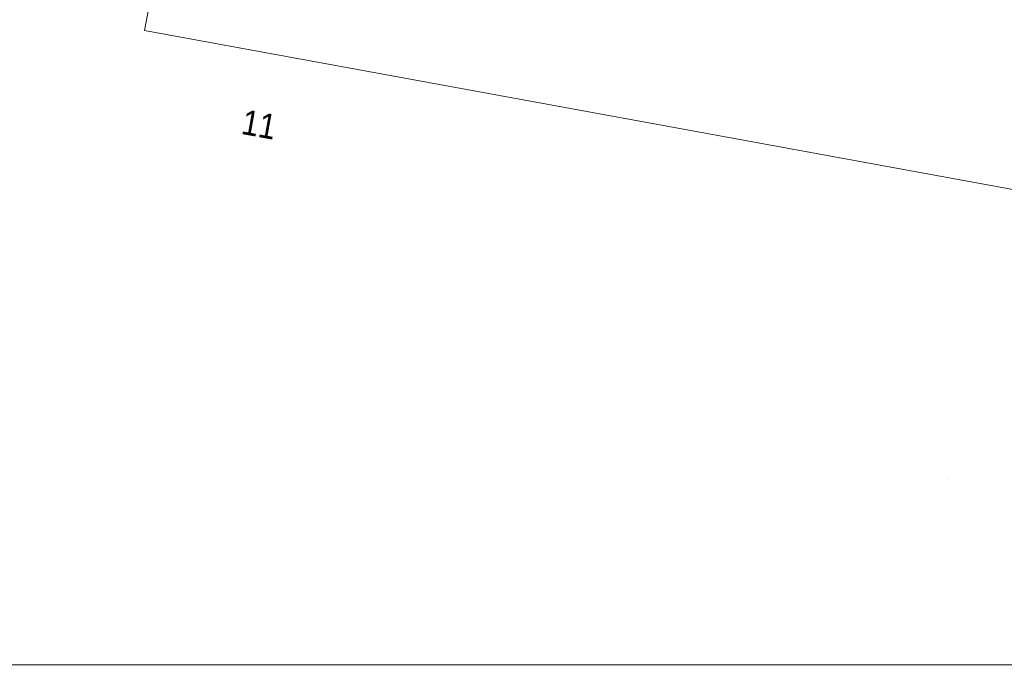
# Model space of a CAD drawing. Header units: millimetres. Extents: x -446952 to 537903, y -185749 to 168493.
# Tile 10 of 155: x -229947 to -150984, y -185749 to -134089. Entities that reach past the tile are written whole.
import ezdxf
from ezdxf.xclip import XClip

# ---------------------------------------------------------------- set-up
doc = ezdxf.new("R2010")
doc.units = ezdxf.units.MM
doc.header["$MEASUREMENT"] = 0
doc.header["$XCLIPFRAME"] = 0
doc.linetypes.add('Wipeout_Contour', pattern=[1000, 0, -1000])
for name, color, linetype in [('02 AF-17-0322 ZAE POMME- CHANTIER-2018-09-26_2_2D - Dessins placés - Géomètre.2D', 7, 'Continuous'), ('02 AF-17-0322 ZAE POMME- CHANTIER-2018-09-26_2_X-PAP-PL_PT_1_TN décapé', 7, 'Continuous'), ('02 AF-17-0322 ZAE POMME- CHANTIER-2018-09-26_2_X-PTS TOPO-TOPOPOINT', 7, 'Continuous'), ('02 AF-17-0322 ZAE POMME- CHANTIER-2018-09-26_2_Y - FDP TOPO-FOND _DE_PLAN', 7, 'Continuous'), ('02 AF-17-0322 ZAE POMME- CHANTIER-2018-09-26_2_Y - FDP TOPO-LIMITES_97191', 7, 'Continuous'), ('2D - Dessins placés - Géomètre.2D', 7, 'Continuous')]:
    doc.layers.add(name, color=color, linetype=linetype)
doc.styles.add('STYLE_GENERE_4', font='txt')

# ---------------------------------------------------------------- blocks, each defined once
blk = doc.blocks.new('Dessin_1_2', base_point=(-56559339, -2771872408))
at = {"color": 254, "linetype": 'Wipeout_Contour', "lineweight": 0, "ltscale": 2094265.569888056}
blk.add_wipeout([(-446952, -185749), (537903, -185749), (537903, 168493), (-446952, 168064)], dxfattribs=at).dxf.layer = '02 AF-17-0322 ZAE POMME- CHANTIER-2018-09-26_2_2D - Dessins placés - Géomètre.2D'
at = {"layer": '02 AF-17-0322 ZAE POMME- CHANTIER-2018-09-26_2_X-PTS TOPO-TOPOPOINT', "color": 14, "linetype": 'Continuous', "lineweight": 15, "true_color": 0xa80f02}
for p, q in [((-219936, -134955), (-219936, -134955)), ((-219923, -134982), (-219923, -134982)), ((-155466, -170933), (-155466, -170933)), ((-153492, -179703), (-153492, -179703))]:
    blk.add_line(p, q, dxfattribs=at)
at = {"layer": '02 AF-17-0322 ZAE POMME- CHANTIER-2018-09-26_2_Y - FDP TOPO-LIMITES_97191', "color": 14, "linetype": 'Continuous', "lineweight": 15, "true_color": 0xa80f02, "flags": 128}
blk.add_lwpolyline([(-139703, -93948), (-133668, -108050), (-141816, -149238), (-219936, -134955), (-211763, -92320), (-198941, -83117)], close=True, dxfattribs=at)
at = {"layer": '02 AF-17-0322 ZAE POMME- CHANTIER-2018-09-26_2_Y - FDP TOPO-FOND _DE_PLAN', "color": 254, "linetype": 'Continuous', "lineweight": 15, "true_color": 0xe8e8e8, "insert": (-212262, -143229), "char_height": 2000, "attachment_point": 7, "rotation": 349.81844, "style": 'STYLE_GENERE_4'}
blk.add_mtext('\\A1;{\\W0.875000x;\\pql;\\fArial|b0|i0|c0|p38;11}', dxfattribs=at)

msp = doc.modelspace()

# ---------------------------------------------------------------- linework, layer by layer
at = {"layer": '02 AF-17-0322 ZAE POMME- CHANTIER-2018-09-26_2_X-PAP-PL_PT_1_TN décapé', "color": 7, "linetype": 'Continuous', "lineweight": 40, "flags": 128}
msp.add_lwpolyline([(-446952, -185749), (537903, -185749), (537903, 168493), (-446952, 168064)], close=True, dxfattribs=at)

# ---------------------------------------------------------------- next in the draw order: block references
at = {"layer": '2D - Dessins placés - Géomètre.2D', "color": 7, "linetype": 'Continuous', "lineweight": 40}
ref = msp.add_blockref('Dessin_1_2', (-56559339, -2771872408), dxfattribs=at)
XClip(ref).set_block_clipping_path([(-446952.2139278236, -185748.9586169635), (537903.0822630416, -185748.9586169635), (537903.0822630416, 168492.6257651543), (-446952.2139278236, 168063.6339895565)])

doc.saveas('drawing.dxf')
